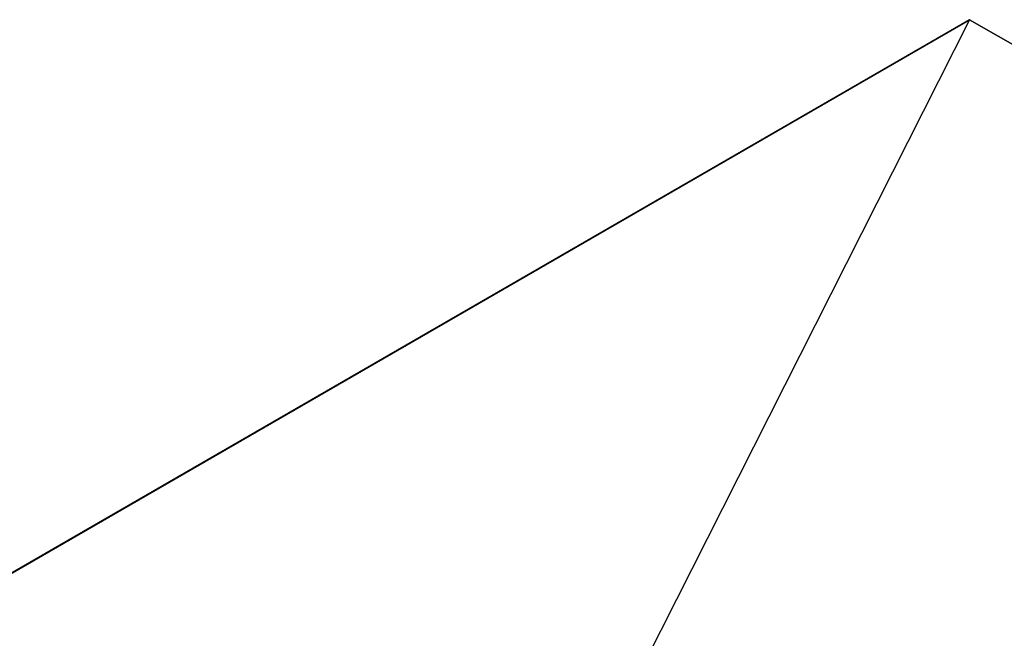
# Model space of a CAD drawing. Header units: millimetres. Extents: x -13716 to 13716, y -300 to 4365.
# Tile 18 of 30: x 2231 to 2560, y 1530 to 1737. Entities that reach past the tile are written whole.
import ezdxf

# ---------------------------------------------------------------- set-up
doc = ezdxf.new("R2010")
doc.units = ezdxf.units.MM
doc.header["$LTSCALE"] = 15
doc.layers.add('_Sichtbarkanten', color=7, linetype='Continuous', lineweight=25)

msp = doc.modelspace()

# ---------------------------------------------------------------- linework, layer by layer
at = {"layer": '_Sichtbarkanten'}
for p, q in [((2548.39, 1737.15), (1910.79, 1369.03)), ((1910.81, 1369.03), (2548.39, 1737.14)), ((2548.39, 1737.14), (2413.69, 1470.88)), ((2916.58, 1524.57), (2548.39, 1737.15)), ((2548.39, 1737.14), (2916.57, 1524.58))]:
    msp.add_line(p, q, dxfattribs=at)

doc.saveas('drawing.dxf')
